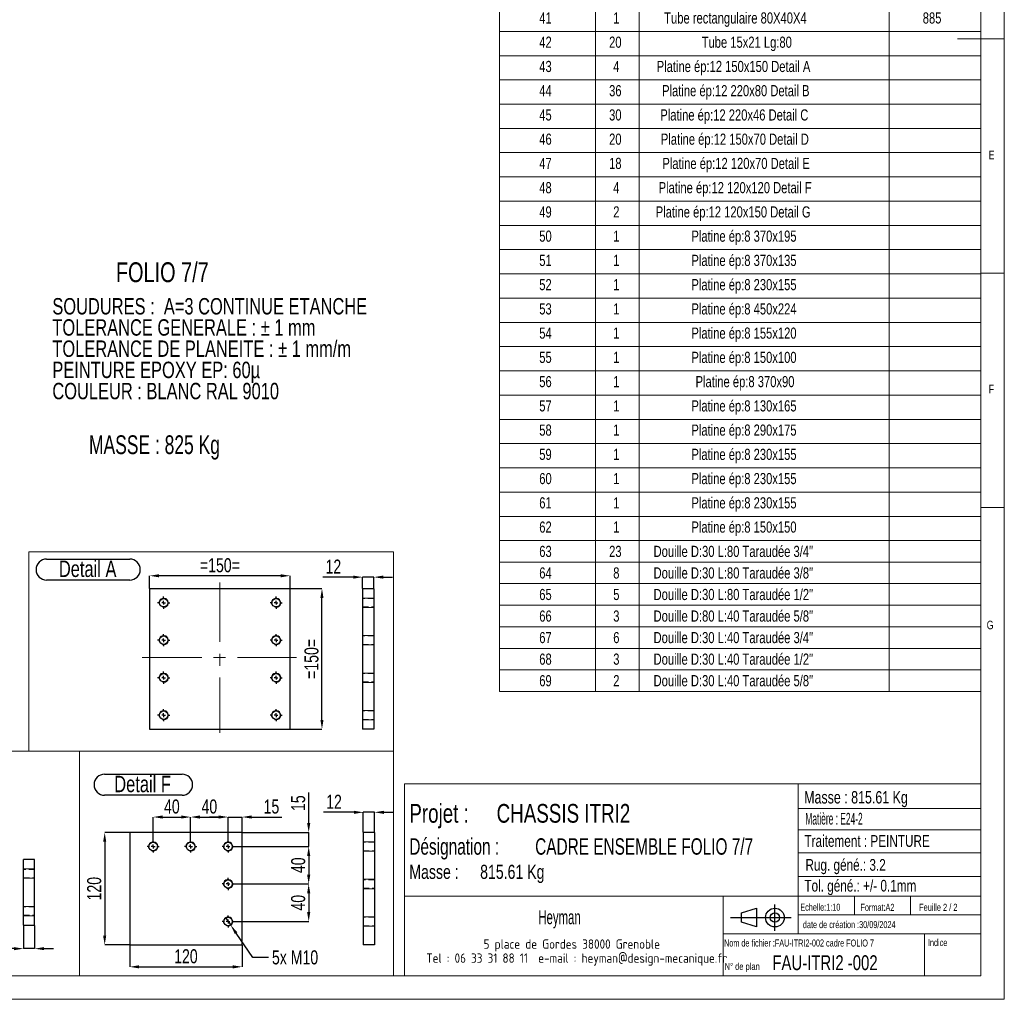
# Model space of a CAD drawing. Header units: millimetres. Extents: x 5 to 1226, y 5 to 415.
# Tile 60 of 61: x 1016 to 1226, y 5 to 214. Entities that reach past the tile are written whole.
import ezdxf

# ---------------------------------------------------------------- set-up
doc = ezdxf.new("R2010")
doc.units = ezdxf.units.MM
doc.header["$PDSIZE"] = -1
doc.linetypes.add('CENTERX2', pattern=[20.32, 12.7, -2.54, 2.54, -2.54])
doc.linetypes.add('HIDDEN', pattern=[1.905, 1.27, -0.635])
for name, color, linetype in [('COTES', 1, 'Continuous'), ('NOTES', 6, 'Continuous'), ('TRAIT-FINS', 9, 'Continuous'), ('TRAIT-MIXTES', 3, 'CENTERX2'), ('TRAIT-TIRET', 2, 'HIDDEN')]:
    doc.layers.add(name, color=color, linetype=linetype)
doc.layers.add('TRAIT-FORT', color=4, linetype='Continuous', lineweight=25)
doc.styles.add('SLDTEXTSTYLE0', font='TXT', dxfattribs={"width": 0.75})
doc.styles.add('SLDTEXTSTYLE1', font='TXT', dxfattribs={"width": 0.696429})
doc.styles.add('SLDTEXTSTYLE2', font='TXT', dxfattribs={"width": 0.617423})
doc.styles.add('SLDTEXTSTYLE3', font='TXT', dxfattribs={"width": 0.7})
doc.styles.add('SLDTEXTSTYLE4', font='TXT', dxfattribs={"width": 0.535475})
doc.styles.add('SLDTEXTSTYLE5', font='ISOCP3', dxfattribs={"width": 0.96})
doc.styles.add('SLDTEXTSTYLE6', font='TXT', dxfattribs={"width": 0.605})
doc.styles.add('SLDTEXTSTYLE7', font='TXT', dxfattribs={"width": 0.692308})
doc.styles.add('SLDTEXTSTYLE8', font='TXT', dxfattribs={"width": 0.701389})
doc.dimstyles.new('SLDDIMSTYLE4', dxfattribs={"dimtxt": 3, "dimasz": 2, "dimexe": 0, "dimexo": 0.0625, "dimgap": 0.75, "dimtad": 0, "dimtih": 1, "dimtoh": 1, "dimdec": 0, "dimlfac": 5, "dimrnd": 1e-09, "dimzin": 12, "dimdsep": 46, "dimtxsty": 'SLDTEXTSTYLE0', "dimblk1": 'NONE', "dimsah": 1, "dimcen": 0, "dimadec": 0, "dimazin": 3, "dimtfac": 1, "dimtdec": 0, "dimtmove": 0, "dimatfit": 3, "dimldrblk": 'NONE', "dimfxl": 1, "dimfrac": 2, "dimtolj": 1, "dimtzin": 12, "dimarcsym": 0})
doc.dimstyles.new('SLDDIMSTYLE5', dxfattribs={"dimtxt": 3, "dimasz": 2, "dimexe": 0, "dimexo": 0.0625, "dimgap": 0.75, "dimtad": 1, "dimdec": 0, "dimlfac": 5, "dimrnd": 1e-09, "dimzin": 12, "dimdsep": 46, "dimtxsty": 'SLDTEXTSTYLE0', "dimsah": 1, "dimcen": 0.09, "dimadec": 0, "dimazin": 3, "dimtfac": 1, "dimtdec": 0, "dimtofl": 0, "dimtmove": 0, "dimatfit": 3, "dimfxl": 1, "dimfrac": 2, "dimtolj": 1, "dimtzin": 12, "dimarcsym": 0})
doc.dimstyles.new('SLDDIMSTYLE6', dxfattribs={"dimtxt": 3, "dimasz": 2, "dimexe": 0, "dimexo": 0.0625, "dimgap": 0.75, "dimtad": 1, "dimdec": 0, "dimlfac": 5, "dimrnd": 1e-09, "dimzin": 12, "dimdsep": 46, "dimtxsty": 'SLDTEXTSTYLE0', "dimsah": 1, "dimcen": 0.09, "dimadec": 0, "dimazin": 3, "dimtfac": 1, "dimtdec": 0, "dimtmove": 0, "dimatfit": 0, "dimfxl": 1, "dimfrac": 2, "dimtolj": 1, "dimtzin": 12, "dimarcsym": 0})

# ---------------------------------------------------------------- blocks, each defined once
blk = doc.blocks.new('Bloc12')
for p, q in [((2.32, 3.8), (5.55, 4.8)), ((5.55, 4.8), (5.55, 0.8)), ((9.48, 0), (9.48, 5.6)), ((0, 2.8), (12.98, 2.8)), ((2.32, 1.8), (2.32, 3.8)), ((5.55, 0.8), (2.32, 1.8))]:
    blk.add_line(p, q)
for radius in [2, 1]:
    blk.add_circle((9.48, 2.8), radius)
blk = doc.blocks.new('SW_NOTE_35')
at = {"layer": 'NOTES', "color": 0, "char_height": 3.5, "attachment_point": 1, "style": 'SLDTEXTSTYLE0'}
for s, insert in [('SOUDURES :  A=3 CONTINUE ETANCHE', (0, 4.51)), ('TOLERANCE GENERALE : ± 1 mm', (0, -0.01)), ('TOLERANCE DE PLANEITE : ± 1 mm/m', (0, -4.54)), ('PEINTURE EPOXY EP: 60µ', (0, -9.07)), ('COULEUR : BLANC RAL 9010', (0, -13.59))]:
    blk.add_mtext(s, dxfattribs=dict(at, insert=insert))
blk = doc.blocks.new('SW_NOTE_37')
at = {"layer": 'NOTES', "color": 0, "char_height": 4, "attachment_point": 1, "style": 'SLDTEXTSTYLE0'}
for s, insert in [('Projet :', (0, 5.16)), ('CHASSIS ITRI2', (18.63, 5.16))]:
    blk.add_mtext(s, dxfattribs=dict(at, insert=insert))
blk = doc.blocks.new('SW_NOTE_38')
at = {"layer": 'NOTES', "color": 0, "char_height": 2, "attachment_point": 2, "style": 'SLDTEXTSTYLE5'}
for s, insert in [('5 place de Gordes 38000 Grenoble', (20.94, 2.58)), ('Tel : 06 33 31 88 11  e-mail : heyman@design-mecanique.fr', (22, -0.42))]:
    blk.add_mtext(s, dxfattribs=dict(at, insert=insert))
blk = doc.blocks.new('SW_NOTE_39')
at = {"layer": 'NOTES', "color": 0, "char_height": 3.5, "attachment_point": 1, "style": 'SLDTEXTSTYLE8'}
for s, insert in [('Désignation :', (0, 4.51)), ('CADRE ENSEMBLE FOLIO 7/7', (26.86, 4.51))]:
    blk.add_mtext(s, dxfattribs=dict(at, insert=insert))
blk = doc.blocks.new('SW_NOTE_40')
at = {"layer": 'NOTES', "color": 0, "char_height": 3, "attachment_point": 1, "style": 'SLDTEXTSTYLE0'}
for s, insert in [('Masse :', (0, 3.87)), ('815.61 Kg', (15.12, 3.87))]:
    blk.add_mtext(s, dxfattribs=dict(at, insert=insert))
blk = doc.blocks.new('SW_TABLEANNOTATION_1')
at = {"color": 0, "linetype": 'Continuous', "lineweight": 18}
for p, q in [((0, 0), (0, -339.29)), ((102.76, -339.29), (102.76, 0)), ((20.5, -4.6), (20.5, -339.29)), ((29.82, -4.6), (29.82, -339.29)), ((83.21, -4.6), (83.21, -339.29)), ((0, -198.41), (102.76, -198.41)), ((0, -203.58), (102.76, -203.58)), ((0, -208.76), (102.76, -208.76)), ((0, -213.93), (102.76, -213.93)), ((0, -219.11), (102.76, -219.11)), ((0, -224.28), (102.76, -224.28)), ((0, -229.46), (102.76, -229.46)), ((0, -234.63), (102.76, -234.63)), ((0, -239.81), (102.76, -239.81)), ((0, -244.98), (102.76, -244.98)), ((0, -250.16), (102.76, -250.16)), ((0, -255.33), (102.76, -255.33)), ((0, -260.51), (102.76, -260.51)), ((0, -265.68), (102.76, -265.68)), ((0, -270.86), (102.76, -270.86)), ((0, -276.03), (102.76, -276.03)), ((0, -281.21), (102.76, -281.21)), ((0, -286.38), (102.76, -286.38)), ((0, -291.56), (102.76, -291.56)), ((0, -296.73), (102.76, -296.73)), ((0, -301.91), (102.76, -301.91)), ((0, -307.08), (102.76, -307.08)), ((0, -311.68), (102.76, -311.68)), ((0, -316.28), (102.76, -316.28)), ((0, -320.88), (102.76, -320.88)), ((0, -325.48), (102.76, -325.48)), ((0, -330.09), (102.76, -330.09)), ((0, -334.69), (102.76, -334.69)), ((0, -339.29), (102.76, -339.29))]:
    blk.add_line(p, q, dxfattribs=at)
at = {"color": 0, "linetype": 'Continuous', "lineweight": 18, "attachment_point": 1, "style": 'SLDTEXTSTYLE0'}
for s, insert, char_height in [('41', (8.49, -194.34), 2.381), ('1', (24.28, -194.34), 2.38), ('Tube rectangulaire 80X40X4', (35.16, -194.34), 2.3813), ('885', (90.35, -194.34), 2.381), ('42', (8.49, -199.51), 2.381), ('20', (23.4, -199.51), 2.381), ('Tube 15x21 Lg:80', (43.16, -199.51), 2.3813), ('43', (8.49, -204.69), 2.381), ('4', (24.28, -204.69), 2.38), ('Platine ép:12 150x150 Detail A', (33.56, -204.69), 2.3813), ('44', (8.49, -209.86), 2.381), ('36', (23.4, -209.86), 2.381), ('Platine ép:12 220x80 Detail B', (34.71, -209.86), 2.3813), ('45', (8.49, -215.04), 2.381), ('30', (23.4, -215.04), 2.381), ('Platine ép:12 220x46 Detail C', (34.33, -215.04), 2.3813), ('46', (8.49, -220.21), 2.381), ('20', (23.4, -220.21), 2.381), ('Platine ép:12 150x70 Detail D', (34.44, -220.21), 2.3813), ('47', (8.49, -225.39), 2.381), ('18', (23.4, -225.39), 2.381), ('Platine ép:12 120x70 Detail E', (34.77, -225.39), 2.3813), ('48', (8.49, -230.56), 2.381), ('4', (24.28, -230.56), 2.38), ('Platine ép:12 120x120 Detail F', (33.97, -230.56), 2.3813), ('Platine ép:12 120x150 Detail G', (33.35, -235.74), 2.3813), ('49', (8.49, -235.74), 2.381), ('2', (24.28, -235.74), 2.38), ('50', (8.49, -240.91), 2.381), ('1', (24.28, -240.91), 2.38), ('Platine ép:8 370x195', (40.97, -240.91), 2.3813), ('Platine ép:8 370x135', (40.97, -246.09), 2.3813), ('51', (8.49, -246.09), 2.381), ('1', (24.28, -246.09), 2.38), ('52', (8.49, -251.26), 2.381), ('1', (24.28, -251.26), 2.38), ('Platine ép:8 230x155', (40.97, -251.26), 2.3813), ('53', (8.49, -256.44), 2.381), ('Platine ép:8 450x224', (40.97, -256.44), 2.3813), ('1', (24.28, -256.44), 2.38), ('54', (8.49, -261.61), 2.381), ('1', (24.28, -261.61), 2.38), ('Platine ép:8 155x120', (40.97, -261.61), 2.3813), ('55', (8.49, -266.79), 2.381), ('1', (24.28, -266.79), 2.38), ('Platine ép:8 150x100', (40.97, -266.79), 2.3813), ('56', (8.49, -271.96), 2.381), ('1', (24.28, -271.96), 2.38), ('Platine ép:8 370x90', (41.85, -271.96), 2.3813), ('57', (8.49, -277.14), 2.381), ('1', (24.28, -277.14), 2.38), ('Platine ép:8 130x165', (40.97, -277.14), 2.3813), ('58', (8.49, -282.31), 2.381), ('1', (24.28, -282.31), 2.38), ('Platine ép:8 290x175', (40.97, -282.31), 2.3813), ('59', (8.49, -287.49), 2.381), ('1', (24.28, -287.49), 2.38), ('Platine ép:8 230x155', (40.97, -287.49), 2.3813), ('60', (8.49, -292.66), 2.381), ('1', (24.28, -292.66), 2.38), ('Platine ép:8 230x155', (40.97, -292.66), 2.3813), ('61', (8.49, -297.84), 2.381), ('1', (24.28, -297.84), 2.38), ('Platine ép:8 230x155', (40.97, -297.84), 2.3813), ('Platine ép:8 150x150', (40.97, -303.01), 2.3813), ('62', (8.49, -303.01), 2.381), ('1', (24.28, -303.01), 2.38), ('63', (8.49, -308.2), 2.381), ('23', (23.4, -308.2), 2.381), ('Douille D:30 L:80 Taraudée 3/4"', (32.89, -308.2), 2.3813), ('64', (8.49, -312.8), 2.381), ('8', (24.28, -312.8), 2.38), ('Douille D:30 L:80 Taraudée 3/8"', (32.89, -312.8), 2.3813), ('Douille D:30 L:80 Taraudée 1/2"', (32.89, -317.4), 2.3813), ('65', (8.49, -317.4), 2.381), ('5', (24.28, -317.4), 2.38), ('Douille D:80 L:40 Taraudée 5/8"', (32.89, -322), 2.3813), ('66', (8.49, -322), 2.381), ('3', (24.28, -322), 2.38), ('67', (8.49, -326.6), 2.381), ('6', (24.28, -326.6), 2.38), ('Douille D:30 L:40 Taraudée 3/4"', (32.89, -326.6), 2.3813), ('68', (8.49, -331.2), 2.381), ('3', (24.28, -331.2), 2.38), ('Douille D:30 L:40 Taraudée 1/2"', (32.89, -331.2), 2.3813), ('69', (8.49, -335.8), 2.381), ('2', (24.28, -335.8), 2.38), ('Douille D:30 L:40 Taraudée 5/8"', (32.89, -335.8), 2.3813)]:
    blk.add_mtext(s, dxfattribs=dict(at, insert=insert, char_height=char_height))
blk = doc.blocks.new('*D542')
at = {"layer": 'COTES', "color": 0, "lineweight": -2, "transparency": 16777216}
for p, q in [((1061.98, 37.43), (1077.82, 37.43)), ((1077.82, 35.43), (1077.82, 31.43)), ((1061.98, 29.43), (1077.82, 29.43))]:
    blk.add_line(p, q, dxfattribs=at)
at = {"layer": 'COTES', "color": 0, "transparency": 16777216}
for points in [[(1077.49, 35.43), (1078.16, 35.43), (1077.82, 37.43)], [(1077.49, 31.43), (1078.16, 31.43), (1077.82, 29.43)]]:
    blk.add_solid(points, dxfattribs=at)
at = {"layer": 'Defpoints', "color": 0, "transparency": 16777216}
for p in [(1061.92, 37.43), (1061.92, 29.43), (1077.82, 29.43)]:
    blk.add_point(p, dxfattribs=at)
at = {"layer": 'COTES', "color": 0, "transparency": 16777216, "insert": (1074.07, 33.43), "char_height": 3, "attachment_point": 2, "rotation": 90, "style": 'SLDTEXTSTYLE0'}
blk.add_mtext('\\A1;40', dxfattribs=at)
blk = doc.blocks.new('*D543')
at = {"layer": 'COTES', "color": 0, "lineweight": -2, "transparency": 16777216}
for p, q in [((1061.98, 29.43), (1077.82, 29.43)), ((1077.82, 27.43), (1077.82, 23.43)), ((1061.98, 21.43), (1077.82, 21.43))]:
    blk.add_line(p, q, dxfattribs=at)
at = {"layer": 'COTES', "color": 0, "transparency": 16777216}
for points in [[(1077.49, 27.43), (1078.16, 27.43), (1077.82, 29.43)], [(1077.49, 23.43), (1078.16, 23.43), (1077.82, 21.43)]]:
    blk.add_solid(points, dxfattribs=at)
at = {"layer": 'Defpoints', "color": 0, "transparency": 16777216}
for p in [(1061.92, 29.43), (1061.92, 21.43), (1077.82, 21.43)]:
    blk.add_point(p, dxfattribs=at)
at = {"layer": 'COTES', "color": 0, "transparency": 16777216, "insert": (1074.07, 25.43), "char_height": 3, "attachment_point": 2, "rotation": 90, "style": 'SLDTEXTSTYLE0'}
blk.add_mtext('\\A1;40', dxfattribs=at)
blk = doc.blocks.new('*D544')
at = {"layer": 'COTES', "color": 0, "lineweight": -2, "transparency": 16777216}
for p, q in [((1077.82, 42.43), (1077.82, 48.93)), ((1063.68, 40.43), (1077.82, 40.43)), ((1077.82, 37.43), (1077.82, 40.43)), ((1061.98, 37.43), (1077.82, 37.43)), ((1077.82, 35.43), (1077.82, 33.43))]:
    blk.add_line(p, q, dxfattribs=at)
at = {"layer": 'COTES', "color": 0, "transparency": 16777216}
for points in [[(1077.49, 42.43), (1078.16, 42.43), (1077.82, 40.43)], [(1077.49, 35.43), (1078.16, 35.43), (1077.82, 37.43)]]:
    blk.add_solid(points, dxfattribs=at)
at = {"layer": 'Defpoints', "color": 0, "transparency": 16777216}
for p in [(1063.62, 40.43), (1077.82, 40.43), (1061.92, 37.43)]:
    blk.add_point(p, dxfattribs=at)
at = {"layer": 'COTES', "color": 0, "transparency": 16777216, "insert": (1074.07, 46.68), "char_height": 3, "attachment_point": 2, "rotation": 90, "style": 'SLDTEXTSTYLE0'}
blk.add_mtext('\\A1;15', dxfattribs=at)
blk = doc.blocks.new('*D545')
at = {"layer": 'COTES', "color": 0, "lineweight": -2, "transparency": 16777216}
for p, q in [((1044.62, 38.79), (1044.62, 43.72)), ((1046.62, 43.72), (1050.62, 43.72)), ((1052.62, 38.79), (1052.62, 43.72))]:
    blk.add_line(p, q, dxfattribs=at)
at = {"layer": 'COTES', "color": 0, "transparency": 16777216}
for points in [[(1046.62, 44.06), (1046.62, 43.39), (1044.62, 43.72)], [(1050.62, 44.06), (1050.62, 43.39), (1052.62, 43.72)]]:
    blk.add_solid(points, dxfattribs=at)
at = {"layer": 'Defpoints', "color": 0, "transparency": 16777216}
for p in [(1052.62, 43.72), (1044.62, 38.73), (1052.62, 38.73)]:
    blk.add_point(p, dxfattribs=at)
at = {"layer": 'COTES', "color": 0, "transparency": 16777216, "insert": (1048.62, 47.47), "char_height": 3, "attachment_point": 2, "style": 'SLDTEXTSTYLE0'}
blk.add_mtext('\\A1;40', dxfattribs=at)
blk = doc.blocks.new('*D546')
at = {"layer": 'COTES', "color": 0, "lineweight": -2, "transparency": 16777216}
for p, q in [((1052.62, 38.79), (1052.62, 43.72)), ((1054.62, 43.72), (1058.62, 43.72)), ((1060.62, 38.79), (1060.62, 43.72))]:
    blk.add_line(p, q, dxfattribs=at)
at = {"layer": 'COTES', "color": 0, "transparency": 16777216}
for points in [[(1054.62, 44.06), (1054.62, 43.39), (1052.62, 43.72)], [(1058.62, 44.06), (1058.62, 43.39), (1060.62, 43.72)]]:
    blk.add_solid(points, dxfattribs=at)
at = {"layer": 'Defpoints', "color": 0, "transparency": 16777216}
for p in [(1060.62, 43.72), (1052.62, 38.73), (1060.62, 38.73)]:
    blk.add_point(p, dxfattribs=at)
at = {"layer": 'COTES', "color": 0, "transparency": 16777216, "insert": (1056.62, 47.47), "char_height": 3, "attachment_point": 2, "style": 'SLDTEXTSTYLE0'}
blk.add_mtext('\\A1;40', dxfattribs=at)
blk = doc.blocks.new('*D547')
at = {"layer": 'COTES', "color": 0, "lineweight": -2, "transparency": 16777216}
for p, q in [((1058.62, 43.72), (1056.62, 43.72)), ((1060.62, 38.79), (1060.62, 43.72)), ((1060.62, 43.72), (1063.62, 43.72)), ((1063.62, 40.49), (1063.62, 43.72)), ((1065.62, 43.72), (1072.12, 43.72))]:
    blk.add_line(p, q, dxfattribs=at)
at = {"layer": 'COTES', "color": 0, "transparency": 16777216}
for points in [[(1058.62, 44.06), (1058.62, 43.39), (1060.62, 43.72)], [(1065.62, 44.06), (1065.62, 43.39), (1063.62, 43.72)]]:
    blk.add_solid(points, dxfattribs=at)
at = {"layer": 'Defpoints', "color": 0, "transparency": 16777216}
for p in [(1063.62, 43.72), (1063.62, 40.43), (1060.62, 38.73)]:
    blk.add_point(p, dxfattribs=at)
at = {"layer": 'COTES', "color": 0, "transparency": 16777216, "insert": (1069.87, 47.47), "char_height": 3, "attachment_point": 2, "style": 'SLDTEXTSTYLE0'}
blk.add_mtext('\\A1;15', dxfattribs=at)
blk = doc.blocks.new('*D548')
at = {"layer": 'COTES', "color": 0, "lineweight": -2, "transparency": 16777216}
for p, q in [((1039.56, 40.43), (1034.28, 40.43)), ((1034.28, 38.43), (1034.28, 18.43)), ((1039.56, 16.43), (1034.28, 16.43))]:
    blk.add_line(p, q, dxfattribs=at)
at = {"layer": 'COTES', "color": 0, "transparency": 16777216}
for points in [[(1033.94, 38.43), (1034.61, 38.43), (1034.28, 40.43)], [(1033.94, 18.43), (1034.61, 18.43), (1034.28, 16.43)]]:
    blk.add_solid(points, dxfattribs=at)
at = {"layer": 'Defpoints', "color": 0, "transparency": 16777216}
for p in [(1039.62, 40.43), (1034.28, 16.43), (1039.62, 16.43)]:
    blk.add_point(p, dxfattribs=at)
at = {"layer": 'COTES', "color": 0, "transparency": 16777216, "insert": (1030.53, 28.43), "char_height": 3, "attachment_point": 2, "rotation": 90, "style": 'SLDTEXTSTYLE0'}
blk.add_mtext('\\A1;120', dxfattribs=at)
blk = doc.blocks.new('*D549')
at = {"layer": 'COTES', "color": 0, "lineweight": -2, "transparency": 16777216}
for p, q in [((1039.62, 16.37), (1039.62, 11.75)), ((1063.62, 16.37), (1063.62, 11.75)), ((1041.62, 11.75), (1061.62, 11.75))]:
    blk.add_line(p, q, dxfattribs=at)
at = {"layer": 'COTES', "color": 0, "transparency": 16777216}
for points in [[(1041.62, 12.08), (1041.62, 11.41), (1039.62, 11.75)], [(1061.62, 12.08), (1061.62, 11.41), (1063.62, 11.75)]]:
    blk.add_solid(points, dxfattribs=at)
at = {"layer": 'Defpoints', "color": 0, "transparency": 16777216}
for p in [(1039.62, 16.43), (1063.62, 16.43), (1063.62, 11.75)]:
    blk.add_point(p, dxfattribs=at)
at = {"layer": 'COTES', "color": 0, "transparency": 16777216, "insert": (1051.62, 15.5), "char_height": 3, "attachment_point": 2, "style": 'SLDTEXTSTYLE0'}
blk.add_mtext('\\A1;120', dxfattribs=at)
blk = doc.blocks.new('*D550')
at = {"layer": 'COTES', "color": 0, "lineweight": -2, "transparency": 16777216}
for p, q in [((1060.05, 22.25), (1061.19, 20.61)), ((1065.89, 13.77), (1062.32, 18.96)), ((1069.23, 13.77), (1065.89, 13.77))]:
    blk.add_line(p, q, dxfattribs=at)
at = {"layer": 'COTES', "color": 0, "transparency": 16777216}
blk.add_solid([(1062.6, 19.15), (1062.05, 18.77), (1061.19, 20.61)], dxfattribs=at)
at = {"layer": 'Defpoints', "color": 0, "transparency": 16777216}
for p in [(1060.05, 22.25), (1061.19, 20.61)]:
    blk.add_point(p, dxfattribs=at)
at = {"layer": 'COTES', "color": 0, "transparency": 16777216, "insert": (1069.98, 15.27), "char_height": 3, "attachment_point": 1, "style": 'SLDTEXTSTYLE0'}
blk.add_mtext('\\A1;5x M10', dxfattribs=at)
blk = doc.blocks.new('_NONE')
blk = doc.blocks.new('SW_NOTE_66')
at = {"layer": 'NOTES', "color": 0}
for p, q in [((-0.01, 4.84), (16.51, 4.84)), ((16.51, 0.35), (-0.01, 0.35))]:
    blk.add_line(p, q, dxfattribs=at)
for centre, start, end in [((-0.01, 2.6), 90, 270), ((16.51, 2.6), 270, 90)]:
    blk.add_arc(centre, 2.25, start, end, dxfattribs=at)
at = {"layer": 'NOTES', "color": 0, "insert": (8.09, 4.51), "char_height": 3.5, "attachment_point": 2, "style": 'SLDTEXTSTYLE0'}
blk.add_mtext('Detail F', dxfattribs=at)
blk = doc.blocks.new('SW_CENTERMARKSYMBOL_125')
at = {"layer": 'TRAIT-MIXTES', "color": 0}
for p, q in [((-0.8, 0), (-1.3, 0)), ((0, 0), (-0.4, 0)), ((0, 0.8), (0, 1.3)), ((0, 0), (0, 0.4)), ((0, 0), (0, -0.4)), ((0, 0), (0.4, 0)), ((0.8, 0), (1.3, 0)), ((0, -0.8), (0, -1.3))]:
    blk.add_line(p, q, dxfattribs=at)
blk = doc.blocks.new('SW_CENTERMARKSYMBOL_126')
at = {"layer": 'TRAIT-MIXTES', "color": 0}
for p, q in [((-0.8, 0), (-1.3, 0)), ((0, 0), (-0.4, 0)), ((0, 0.8), (0, 1.3)), ((0, 0), (0, 0.4)), ((0, 0), (0, -0.4)), ((0, 0), (0.4, 0)), ((0.8, 0), (1.3, 0)), ((0, -0.8), (0, -1.3))]:
    blk.add_line(p, q, dxfattribs=at)
blk = doc.blocks.new('SW_CENTERMARKSYMBOL_127')
at = {"layer": 'TRAIT-MIXTES', "color": 0}
for p, q in [((-0.8, 0), (-1.3, 0)), ((0, 0), (-0.4, 0)), ((0, 0.8), (0, 1.3)), ((0, 0), (0, 0.4)), ((0, 0), (0, -0.4)), ((0, 0), (0.4, 0)), ((0.8, 0), (1.3, 0)), ((0, -0.8), (0, -1.3))]:
    blk.add_line(p, q, dxfattribs=at)
blk = doc.blocks.new('SW_CENTERMARKSYMBOL_128')
at = {"layer": 'TRAIT-MIXTES', "color": 0}
for p, q in [((-0.8, 0), (-1.3, 0)), ((0, 0), (-0.4, 0)), ((0, 0.8), (0, 1.3)), ((0, 0), (0, 0.4)), ((0, 0), (0, -0.4)), ((0, 0), (0.4, 0)), ((0.8, 0), (1.3, 0)), ((0, -0.8), (0, -1.3))]:
    blk.add_line(p, q, dxfattribs=at)
blk = doc.blocks.new('SW_CENTERMARKSYMBOL_129')
at = {"layer": 'TRAIT-MIXTES', "color": 0}
for p, q in [((-0.8, 0), (-1.3, 0)), ((0, 0), (-0.4, 0)), ((0, 0.8), (0, 1.3)), ((0, 0), (0, 0.4)), ((0, 0), (0, -0.4)), ((0, 0), (0.4, 0)), ((0.8, 0), (1.3, 0)), ((0, -0.8), (0, -1.3))]:
    blk.add_line(p, q, dxfattribs=at)
blk = doc.blocks.new('*D558')
at = {"layer": 'COTES', "color": 0, "lineweight": -2, "transparency": 16777216}
for p, q in [((1087.48, 44.73), (1080.98, 44.73)), ((1089.48, 40.49), (1089.48, 44.73)), ((1091.88, 44.73), (1089.48, 44.73)), ((1091.88, 40.49), (1091.88, 44.73)), ((1093.88, 44.73), (1095.88, 44.73))]:
    blk.add_line(p, q, dxfattribs=at)
at = {"layer": 'COTES', "color": 0, "transparency": 16777216}
for points in [[(1087.48, 45.06), (1087.48, 44.39), (1089.48, 44.73)], [(1093.88, 45.06), (1093.88, 44.39), (1091.88, 44.73)]]:
    blk.add_solid(points, dxfattribs=at)
at = {"layer": 'Defpoints', "color": 0, "transparency": 16777216}
for p in [(1089.48, 44.73), (1089.48, 40.43), (1091.88, 40.43)]:
    blk.add_point(p, dxfattribs=at)
at = {"layer": 'COTES', "color": 0, "transparency": 16777216, "insert": (1083.23, 48.48), "char_height": 3, "attachment_point": 2, "style": 'SLDTEXTSTYLE0'}
blk.add_mtext('\\A1;12', dxfattribs=at)
blk = doc.blocks.new('*D559')
at = {"layer": 'COTES', "color": 0, "lineweight": -2, "transparency": 16777216}
for p, q in [((1016.93, 20.58), (1016.93, 15.63)), ((1019.33, 20.58), (1019.33, 15.63)), ((1014.93, 15.63), (1008.43, 15.63)), ((1019.33, 15.63), (1016.93, 15.63)), ((1021.33, 15.63), (1023.33, 15.63))]:
    blk.add_line(p, q, dxfattribs=at)
at = {"layer": 'COTES', "color": 0, "transparency": 16777216}
for points in [[(1014.93, 15.96), (1014.93, 15.3), (1016.93, 15.63)], [(1021.33, 15.96), (1021.33, 15.3), (1019.33, 15.63)]]:
    blk.add_solid(points, dxfattribs=at)
at = {"layer": 'Defpoints', "color": 0, "transparency": 16777216}
for p in [(1016.93, 20.64), (1019.33, 20.64), (1019.33, 15.63)]:
    blk.add_point(p, dxfattribs=at)
at = {"layer": 'COTES', "color": 0, "transparency": 16777216, "insert": (1010.68, 19.38), "char_height": 3, "attachment_point": 2, "style": 'SLDTEXTSTYLE0'}
blk.add_mtext('\\A1;12', dxfattribs=at)
blk = doc.blocks.new('*D562')
at = {"layer": 'COTES', "color": 0, "lineweight": -2, "transparency": 16777216}
for p, q in [((1043.87, 92.53), (1043.87, 95.22)), ((1071.87, 95.22), (1045.87, 95.22)), ((1073.87, 92.53), (1073.87, 95.22))]:
    blk.add_line(p, q, dxfattribs=at)
at = {"layer": 'COTES', "color": 0, "transparency": 16777216}
for points in [[(1045.87, 95.55), (1045.87, 94.89), (1043.87, 95.22)], [(1071.87, 95.55), (1071.87, 94.89), (1073.87, 95.22)]]:
    blk.add_solid(points, dxfattribs=at)
at = {"layer": 'Defpoints', "color": 0, "transparency": 16777216}
for p in [(1043.87, 95.22), (1043.87, 92.47), (1073.87, 92.47)]:
    blk.add_point(p, dxfattribs=at)
at = {"layer": 'COTES', "color": 0, "transparency": 16777216, "insert": (1058.87, 98.97), "char_height": 3, "attachment_point": 2, "style": 'SLDTEXTSTYLE0'}
blk.add_mtext('\\A1;=150=', dxfattribs=at)
blk = doc.blocks.new('*D563')
at = {"layer": 'COTES', "color": 0, "lineweight": -2, "transparency": 16777216}
for p, q in [((1073.93, 92.47), (1080.66, 92.47)), ((1080.66, 64.47), (1080.66, 90.47)), ((1073.93, 62.47), (1080.66, 62.47))]:
    blk.add_line(p, q, dxfattribs=at)
at = {"layer": 'COTES', "color": 0, "transparency": 16777216}
for points in [[(1080.32, 90.47), (1080.99, 90.47), (1080.66, 92.47)], [(1080.32, 64.47), (1080.99, 64.47), (1080.66, 62.47)]]:
    blk.add_solid(points, dxfattribs=at)
at = {"layer": 'Defpoints', "color": 0, "transparency": 16777216}
for p in [(1073.87, 92.47), (1080.66, 92.47), (1073.87, 62.47)]:
    blk.add_point(p, dxfattribs=at)
at = {"layer": 'COTES', "color": 0, "transparency": 16777216, "insert": (1076.91, 77.47), "char_height": 3, "attachment_point": 2, "rotation": 90, "style": 'SLDTEXTSTYLE0'}
blk.add_mtext('\\A1;=150=', dxfattribs=at)
blk = doc.blocks.new('SW_NOTE_68')
at = {"layer": 'NOTES', "color": 0}
for p, q in [((-0.07, 4.84), (17.67, 4.84)), ((17.67, 0.34), (-0.07, 0.34))]:
    blk.add_line(p, q, dxfattribs=at)
for centre, start, end in [((-0.07, 2.59), 90, 270), ((17.67, 2.59), 270, 90)]:
    blk.add_arc(centre, 2.25, start, end, dxfattribs=at)
at = {"layer": 'NOTES', "color": 0, "insert": (8.7, 4.51), "char_height": 3.5, "attachment_point": 2, "style": 'SLDTEXTSTYLE0'}
blk.add_mtext('Detail A', dxfattribs=at)
blk = doc.blocks.new('SW_CENTERMARKSYMBOL_134')
at = {"layer": 'TRAIT-MIXTES', "color": 0}
for p, q in [((-0.8, 0), (-1.3, 0)), ((0, 0), (-0.4, 0)), ((0, 0.8), (0, 1.3)), ((0, 0), (0, 0.4)), ((0, 0), (0, -0.4)), ((0, 0), (0.4, 0)), ((0.8, 0), (1.3, 0)), ((0, -0.8), (0, -1.3))]:
    blk.add_line(p, q, dxfattribs=at)
blk = doc.blocks.new('SW_CENTERMARKSYMBOL_135')
at = {"layer": 'TRAIT-MIXTES', "color": 0}
for p, q in [((-0.8, 0), (-1.3, 0)), ((0, 0), (-0.4, 0)), ((0, 0.8), (0, 1.3)), ((0, 0), (0, 0.4)), ((0, 0), (0, -0.4)), ((0, 0), (0.4, 0)), ((0.8, 0), (1.3, 0)), ((0, -0.8), (0, -1.3))]:
    blk.add_line(p, q, dxfattribs=at)
blk = doc.blocks.new('SW_CENTERMARKSYMBOL_136')
at = {"layer": 'TRAIT-MIXTES', "color": 0}
for p, q in [((0, 0), (-0.4, 0)), ((0, 0.8), (0, 1.3)), ((0, 0), (0, 0.4)), ((0, 0), (0, -0.4)), ((0, 0), (0.4, 0)), ((0.8, 0), (1.3, 0)), ((-0.8, 0), (-1.3, 0)), ((0, -0.8), (0, -1.3))]:
    blk.add_line(p, q, dxfattribs=at)
blk = doc.blocks.new('SW_CENTERMARKSYMBOL_137')
at = {"layer": 'TRAIT-MIXTES', "color": 0}
for p, q in [((-0.8, 0), (-1.3, 0)), ((0, 0), (-0.4, 0)), ((0, 0.8), (0, 1.3)), ((0, 0), (0, 0.4)), ((0, 0), (0, -0.4)), ((0, 0), (0.4, 0)), ((0.8, 0), (1.3, 0)), ((0, -0.8), (0, -1.3))]:
    blk.add_line(p, q, dxfattribs=at)
blk = doc.blocks.new('SW_CENTERMARKSYMBOL_138')
at = {"layer": 'TRAIT-MIXTES', "color": 0}
for p, q in [((-0.8, 0), (-1.3, 0)), ((0, 0), (-0.4, 0)), ((0, 0.8), (0, 1.3)), ((0, 0), (0, 0.4)), ((0, 0), (0, -0.4)), ((0, 0), (0.4, 0)), ((0.8, 0), (1.3, 0)), ((0, -0.8), (0, -1.3))]:
    blk.add_line(p, q, dxfattribs=at)
blk = doc.blocks.new('SW_CENTERMARKSYMBOL_139')
at = {"layer": 'TRAIT-MIXTES', "color": 0}
for p, q in [((-0.8, 0), (-1.3, 0)), ((0, 0), (-0.4, 0)), ((0, 0.8), (0, 1.3)), ((0, 0), (0, 0.4)), ((0, 0), (0, -0.4)), ((0, 0), (0.4, 0)), ((0.8, 0), (1.3, 0)), ((0, -0.8), (0, -1.3))]:
    blk.add_line(p, q, dxfattribs=at)
blk = doc.blocks.new('SW_CENTERMARKSYMBOL_140')
at = {"layer": 'TRAIT-MIXTES', "color": 0}
for p, q in [((0, 0), (-0.4, 0)), ((0, 0.8), (0, 1.3)), ((0, 0), (0, 0.4)), ((0, 0), (0, -0.4)), ((0, 0), (0.4, 0)), ((0.8, 0), (1.3, 0)), ((-0.8, 0), (-1.3, 0)), ((0, -0.8), (0, -1.3))]:
    blk.add_line(p, q, dxfattribs=at)
blk = doc.blocks.new('SW_CENTERMARKSYMBOL_141')
at = {"layer": 'TRAIT-MIXTES', "color": 0}
for p, q in [((-0.8, 0), (-1.3, 0)), ((0, 0), (-0.4, 0)), ((0, 0.8), (0, 1.3)), ((0, 0), (0, 0.4)), ((0, 0), (0, -0.4)), ((0, 0), (0.4, 0)), ((0.8, 0), (1.3, 0)), ((0, -0.8), (0, -1.3))]:
    blk.add_line(p, q, dxfattribs=at)
blk = doc.blocks.new('*D564')
at = {"layer": 'COTES', "color": 0, "lineweight": -2, "transparency": 16777216}
for p, q in [((1087.34, 94.93), (1080.84, 94.93)), ((1089.34, 92.53), (1089.34, 94.93)), ((1091.74, 94.93), (1089.34, 94.93)), ((1091.74, 92.53), (1091.74, 94.93)), ((1093.74, 94.93), (1095.74, 94.93))]:
    blk.add_line(p, q, dxfattribs=at)
at = {"layer": 'COTES', "color": 0, "transparency": 16777216}
for points in [[(1087.34, 95.26), (1087.34, 94.6), (1089.34, 94.93)], [(1093.74, 95.26), (1093.74, 94.6), (1091.74, 94.93)]]:
    blk.add_solid(points, dxfattribs=at)
at = {"layer": 'Defpoints', "color": 0, "transparency": 16777216}
for p in [(1089.34, 94.93), (1089.34, 92.47), (1091.74, 92.47)]:
    blk.add_point(p, dxfattribs=at)
at = {"layer": 'COTES', "color": 0, "transparency": 16777216, "insert": (1083.09, 98.68), "char_height": 3, "attachment_point": 2, "style": 'SLDTEXTSTYLE0'}
blk.add_mtext('\\A1;12', dxfattribs=at)

msp = doc.modelspace()

# ---------------------------------------------------------------- linework, layer by layer
at = {"lineweight": 18}
for p, q in [((1226.3043, 4.816), (1226.3043, 414.816)), ((1221.3043, 9.816), (1221.3043, 409.816)), ((1226.3043, 209.816), (1216.3043, 209.816)), ((1221.3043, 159.816), (1226.3043, 159.816)), ((1226.3043, 109.816), (1221.3043, 109.816)), ((1095.9201, 100.3481), (1018.1167, 100.3481)), ((1018.1167, 57.766), (1018.1167, 100.3481)), ((1095.9201, 57.766), (1095.9201, 100.3481)), ((963.5076, 57.766), (1028.9308, 57.766)), ((1095.9201, 57.766), (1018.1167, 57.766)), ((1028.9308, 9.816), (1028.9308, 57.766)), ((1028.9308, 57.766), (1095.9201, 57.766)), ((1028.9308, 57.766), (1028.9308, 9.816)), ((1095.9201, 57.766), (1095.9201, 9.816)), ((1098.3043, 50.816), (1098.3043, 9.816)), ((1221.3043, 50.816), (1098.3043, 50.816)), ((1182.3043, 50.816), (1182.3043, 18.816)), ((1221.3043, 50.816), (1221.3043, 9.816)), ((1182.3043, 45.5724), (1221.3043, 45.5724)), ((1182.3043, 40.9944), (1221.3043, 40.9944)), ((1182.3043, 36.0608), (1221.3043, 36.0608)), ((1182.3043, 30.9939), (1221.3043, 30.9939)), ((1098.3043, 26.816), (1221.3043, 26.816)), ((1166.3043, 26.816), (1166.3043, 9.816)), ((1194.3043, 26.816), (1194.3043, 22.816)), ((1206.3043, 26.816), (1206.3043, 22.816)), ((1182.3043, 22.816), (1221.3043, 22.816)), ((1166.3043, 18.816), (1221.3043, 18.816)), ((1209.3043, 18.816), (1209.3043, 9.816)), ((647.3043, 9.816), (1221.3043, 9.816)), ((963.5076, 9.816), (1028.9308, 9.816)), ((1028.9308, 9.816), (1095.9201, 9.816)), ((1098.3043, 9.8164), (1221.3043, 9.816)), ((642.3043, 4.816), (1226.3043, 4.816))]:
    msp.add_line(p, q, dxfattribs=at)
at = {"layer": 'TRAIT-FINS', "lineweight": 18}
for p, q in [((1091.7411, 90.4659), (1089.3411, 90.4659)), ((1091.7411, 90.4659), (1089.3411, 90.4659)), ((1091.7411, 88.4659), (1089.3411, 88.4659)), ((1091.7411, 88.4659), (1089.3411, 88.4659)), ((1091.7411, 82.4659), (1089.3411, 82.4659)), ((1091.7411, 82.4659), (1089.3411, 82.4659)), ((1091.7411, 80.4659), (1089.3411, 80.4659)), ((1091.7411, 80.4659), (1089.3411, 80.4659)), ((1091.7411, 74.4659), (1089.3411, 74.4659)), ((1091.7411, 74.4659), (1089.3411, 74.4659)), ((1091.7411, 72.4659), (1089.3411, 72.4659)), ((1091.7411, 72.4659), (1089.3411, 72.4659)), ((1091.7411, 66.4659), (1089.3411, 66.4659)), ((1091.7411, 66.4659), (1089.3411, 66.4659)), ((1091.7411, 64.4659), (1089.3411, 64.4659)), ((1091.7411, 64.4659), (1089.3411, 64.4659)), ((1091.8827, 38.4297), (1089.4827, 38.4297)), ((1091.8827, 38.4297), (1089.4827, 38.4297)), ((1091.8827, 38.4297), (1089.4827, 38.4297)), ((1091.8827, 36.4297), (1089.4827, 36.4297)), ((1091.8827, 36.4297), (1089.4827, 36.4297)), ((1091.8827, 36.4297), (1089.4827, 36.4297)), ((1019.3309, 32.6429), (1016.9309, 32.6429)), ((1019.3309, 32.6429), (1016.9309, 32.6429)), ((1019.3309, 32.6429), (1016.9309, 32.6429)), ((1019.3309, 30.6429), (1016.9309, 30.6429)), ((1019.3309, 30.6429), (1016.9309, 30.6429)), ((1019.3309, 30.6429), (1016.9309, 30.6429)), ((1091.8827, 30.4297), (1089.4827, 30.4297)), ((1091.8827, 28.4297), (1089.4827, 28.4297)), ((1019.3309, 24.6429), (1016.9309, 24.6429)), ((1019.3309, 22.6429), (1016.9309, 22.6429)), ((1091.8827, 22.4297), (1089.4827, 22.4297)), ((1091.8827, 20.4297), (1089.4827, 20.4297))]:
    msp.add_line(p, q, dxfattribs=at)
for centre in [(1046.8663, 89.4659), (1070.8663, 89.4659), (1046.8663, 81.4659), (1070.8663, 81.4659), (1046.8663, 73.4659), (1070.8663, 73.4659), (1046.8663, 65.4659), (1070.8663, 65.4659), (1044.6206, 37.4297), (1052.6206, 37.4297), (1060.6206, 37.4297), (1060.6206, 29.4297), (1060.6206, 21.4297)]:
    msp.add_arc(centre, 1, 255, 195, dxfattribs=at)
at = {"layer": 'TRAIT-FORT', "lineweight": 25}
for p, q in [((1073.8663, 92.4659), (1043.8663, 92.4659)), ((1043.8663, 92.4659), (1043.8663, 62.4659)), ((1073.8663, 62.4659), (1073.8663, 92.4659)), ((1089.3411, 92.4659), (1089.3411, 62.4659)), ((1091.7411, 92.4659), (1089.3411, 92.4659)), ((1091.7411, 92.4659), (1091.7411, 62.4659)), ((1043.8663, 62.4659), (1073.8663, 62.4659)), ((1091.7411, 62.4659), (1089.3411, 62.4659)), ((1063.6206, 40.4297), (1039.6206, 40.4297)), ((1039.6206, 40.4297), (1039.6206, 16.4297)), ((1063.6206, 16.4297), (1063.6206, 40.4297)), ((1091.8827, 40.4297), (1089.4827, 40.4297)), ((1089.4827, 40.4297), (1089.4827, 16.4297)), ((1091.8827, 40.4297), (1091.8827, 16.4297)), ((1016.9309, 20.6429), (1016.9309, 34.6429)), ((1019.3309, 34.6429), (1016.9309, 34.6429)), ((1019.3309, 20.6429), (1019.3309, 34.6429)), ((1016.9309, 20.6429), (1019.3309, 20.6429)), ((1039.6206, 16.4297), (1063.6206, 16.4297)), ((1091.8827, 16.4297), (1089.4827, 16.4297))]:
    msp.add_line(p, q, dxfattribs=at)
for centre in [(1046.8663, 89.4659), (1070.8663, 89.4659), (1046.8663, 81.4659), (1070.8663, 81.4659), (1046.8663, 73.4659), (1070.8663, 73.4659), (1046.8663, 65.4659), (1070.8663, 65.4659), (1044.6206, 37.4297), (1052.6206, 37.4297), (1060.6206, 37.4297), (1060.6206, 29.4297), (1060.6206, 21.4297)]:
    msp.add_circle(centre, 0.9, dxfattribs=at)
at = {"layer": 'TRAIT-MIXTES', "lineweight": 18}
for p, q in [((1058.8663, 93.7987), (1058.8663, 61.6873)), ((1042.2917, 77.743), (1075.2556, 77.743))]:
    msp.add_line(p, q, dxfattribs=at)
at = {"layer": 'TRAIT-TIRET'}
for p, q in [((1091.7411, 90.3659), (1089.3411, 90.3659)), ((1089.3411, 88.5659), (1091.7411, 88.5659)), ((1091.7411, 82.3659), (1089.3411, 82.3659)), ((1089.3411, 80.5659), (1091.7411, 80.5659)), ((1091.7411, 74.3659), (1089.3411, 74.3659)), ((1089.3411, 72.5659), (1091.7411, 72.5659)), ((1091.7411, 66.3659), (1089.3411, 66.3659)), ((1089.3411, 64.5659), (1091.7411, 64.5659)), ((1091.8827, 38.3297), (1089.4827, 38.3297)), ((1089.4827, 36.5297), (1091.8827, 36.5297)), ((1019.3309, 32.5429), (1016.9309, 32.5429)), ((1016.9309, 30.7429), (1019.3309, 30.7429)), ((1091.8827, 30.3297), (1089.4827, 30.3297)), ((1089.4827, 28.5297), (1091.8827, 28.5297)), ((1019.3309, 24.5429), (1016.9309, 24.5429)), ((1016.9309, 22.7429), (1019.3309, 22.7429)), ((1091.8827, 22.3297), (1089.4827, 22.3297)), ((1089.4827, 20.5297), (1091.8827, 20.5297))]:
    msp.add_line(p, q, dxfattribs=at)

# ---------------------------------------------------------------- block references
at = {"lineweight": 18}
msp.add_blockref('SW_TABLEANNOTATION_1', (1118.5484, 409.816), dxfattribs=at)
msp.add_blockref('Bloc12', (1167.8642, 19.4503))
msp.add_blockref('Bloc12', (1167.8642, 19.4503))
at = {"layer": 'NOTES'}
for name, p in [('SW_NOTE_35', (1023.1056, 149.986)), ('SW_NOTE_68', (1021.9427, 93.9527)), ('SW_NOTE_66', (1034.2772, 48.0184)), ('SW_NOTE_37', (1099.3049, 41.3524)), ('SW_NOTE_39', (1099.3049, 34.6789)), ('SW_NOTE_40', (1099.3049, 29.6508)), ('SW_NOTE_38', (1113.0427, 15.0292))]:
    msp.add_blockref(name, p, dxfattribs=at)
at = {"layer": 'TRAIT-MIXTES'}
for name, p in [('SW_CENTERMARKSYMBOL_137', (1046.8663, 89.4659)), ('SW_CENTERMARKSYMBOL_141', (1070.8663, 89.4659)), ('SW_CENTERMARKSYMBOL_136', (1046.8663, 81.4659)), ('SW_CENTERMARKSYMBOL_140', (1070.8663, 81.4659)), ('SW_CENTERMARKSYMBOL_135', (1046.8663, 73.4659)), ('SW_CENTERMARKSYMBOL_139', (1070.8663, 73.4659)), ('SW_CENTERMARKSYMBOL_134', (1046.8663, 65.4659)), ('SW_CENTERMARKSYMBOL_138', (1070.8663, 65.4659)), ('SW_CENTERMARKSYMBOL_125', (1044.6206, 37.4297)), ('SW_CENTERMARKSYMBOL_126', (1052.6206, 37.4297)), ('SW_CENTERMARKSYMBOL_127', (1060.6206, 37.4297)), ('SW_CENTERMARKSYMBOL_128', (1060.6206, 29.4297)), ('SW_CENTERMARKSYMBOL_129', (1060.6206, 21.4297))]:
    msp.add_blockref(name, p, dxfattribs=at)

# ---------------------------------------------------------------- texts
at = {"layer": 'NOTES'}
for s, insert, char_height, attachment_point, style in [('E', (1222.971, 185.984), 1.8521, 1, 'SLDTEXTSTYLE0'), ('FOLIO 7/7', (1036.6699, 162.1301), 4.23333, 1, 'SLDTEXTSTYLE0'), ('F', (1222.971, 135.984), 1.8521, 1, 'SLDTEXTSTYLE0'), ('MASSE : 825 Kg', (1030.9264, 125.1929), 4, 1, 'SLDTEXTSTYLE1'), ('G', (1222.5558, 85.6393), 1.8521, 1, 'SLDTEXTSTYLE0'), ('Masse : 815.61 Kg', (1183.5849, 49.2592), 2.645833, 1, 'SLDTEXTSTYLE0'), ('Matière : E24-2', (1183.8375, 44.6153), 2.5, 1, 'SLDTEXTSTYLE4'), ('Traitement : PEINTURE', (1183.647, 39.8616), 2.5, 1, 'SLDTEXTSTYLE0'), ('Rug. géné.: 3.2', (1183.8557, 34.7609), 2.5, 1, 'SLDTEXTSTYLE0'), ('Tol. géné.: +/- 0.1mm', (1183.6279, 30.3153), 2.5, 1, 'SLDTEXTSTYLE0'), ('Echelle:1:10', (1182.7577, 25.2207), 1.5, 1, 'SLDTEXTSTYLE0'), ('Format:A2', (1195.5936, 25.1961), 1.5, 1, 'SLDTEXTSTYLE0'), ('Feuille 2 / 2', (1208.1107, 25.1999), 1.5, 1, 'SLDTEXTSTYLE7'), ('Heyman', (1131.367, 23.8427), 3, 2, 'SLDTEXTSTYLE6'), ('date de création :30/09/2024', (1183.3132, 21.5107), 1.5, 1, 'SLDTEXTSTYLE0'), ('Nom de fichier :FAU-ITRI2-002 cadre FOLIO 7', (1166.485, 17.5834), 1.5, 1, 'SLDTEXTSTYLE2'), ('Indice', (1209.997, 17.6761), 1.5, 1, 'SLDTEXTSTYLE0'), ('N° de plan', (1166.6067, 12.581), 1.5, 1, 'SLDTEXTSTYLE3'), ('FAU-ITRI2 -002', (1176.7955, 14.222), 3.175, 1, 'SLDTEXTSTYLE0')]:
    msp.add_mtext(s, dxfattribs=dict(at, insert=insert, char_height=char_height, attachment_point=attachment_point, style=style))

# ---------------------------------------------------------------- dimensions: what is measured, and where the dimension line sits
at = {"layer": 'COTES'}
for base, p1, p2, angle, picture, middle in [((1043.8663, 95.2196), (1073.8663, 92.4659), (1043.8663, 92.4659), 0, '*D562', (1058.8663, 95.2196)), ((1080.6557, 92.4659), (1073.8663, 62.4659), (1073.8663, 92.4659), 90, '*D563', (1080.6557, 77.4659))]:
    dim = msp.add_linear_dim(base=base, p1=p1, p2=p2, angle=angle, text='=<>=', dimstyle='SLDDIMSTYLE5', dxfattribs=at)
    dim.commit()
    dim.dimension.update_dxf_attribs({"geometry": picture, "text_midpoint": middle, "dimtype": 160})
for base, p1, p2, dimstyle, picture, middle in [((1089.3411, 94.9285), (1091.7411, 92.4659), (1089.3411, 92.4659), 'SLDDIMSTYLE6', '*D564', (1083.0911, 94.9285)), ((1052.6206, 43.7224), (1044.6206, 38.7297), (1052.6206, 38.7297), 'SLDDIMSTYLE5', '*D545', (1048.6206, 43.7224)), ((1060.6206, 43.7224), (1052.6206, 38.7297), (1060.6206, 38.7297), 'SLDDIMSTYLE5', '*D546', (1056.6206, 43.7224)), ((1063.6206, 43.7224), (1060.6206, 38.7297), (1063.6206, 40.4297), 'SLDDIMSTYLE6', '*D547', (1069.8706, 43.7224)), ((1063.6206, 11.7464), (1039.6206, 16.4297), (1063.6206, 16.4297), 'SLDDIMSTYLE5', '*D549', (1051.6206, 11.7464))]:
    dim = msp.add_linear_dim(base=base, p1=p1, p2=p2, dimstyle=dimstyle, dxfattribs=at)
    dim.commit()
    dim.dimension.update_dxf_attribs({"geometry": picture, "text_midpoint": middle, "dimtype": 160})
for base, p1, p2, angle, dimstyle, picture, middle in [((1077.8249, 40.4297), (1061.9206, 37.4297), (1063.6206, 40.4297), 90, 'SLDDIMSTYLE6', '*D544', (1077.8249, 46.6797)), ((1089.4827, 44.725), (1091.8827, 40.4297), (1089.4827, 40.4297), 0, 'SLDDIMSTYLE6', '*D558', (1083.2327, 44.725)), ((1034.2772, 16.4297), (1039.6206, 40.4297), (1039.6206, 16.4297), 90, 'SLDDIMSTYLE5', '*D548', (1034.2772, 28.4297)), ((1077.8249, 29.4297), (1061.9206, 37.4297), (1061.9206, 29.4297), 90, 'SLDDIMSTYLE5', '*D542', (1077.8249, 33.4297)), ((1077.8249, 21.4297), (1061.9206, 29.4297), (1061.9206, 21.4297), 90, 'SLDDIMSTYLE5', '*D543', (1077.8249, 25.4297)), ((1019.3309, 15.6286), (1016.9309, 20.6429), (1019.3309, 20.6429), 0, 'SLDDIMSTYLE6', '*D559', (1010.6809, 15.6286))]:
    dim = msp.add_linear_dim(base=base, p1=p1, p2=p2, angle=angle, dimstyle=dimstyle, dxfattribs=at)
    dim.commit()
    dim.dimension.update_dxf_attribs({"geometry": picture, "text_midpoint": middle, "dimtype": 160})
dim = msp.add_diameter_dim_2p(p1=(1060.054, 22.2537), p2=(1061.1873, 20.6058), text='5x M10', dimstyle='SLDDIMSTYLE4', override={"dimpost": '<>'}, dxfattribs=at)
dim.commit()
dim.dimension.update_dxf_attribs({"geometry": '*D550', "text_midpoint": (1075.7904, 13.7706), "dimtype": 163})

doc.saveas('drawing.dxf')
